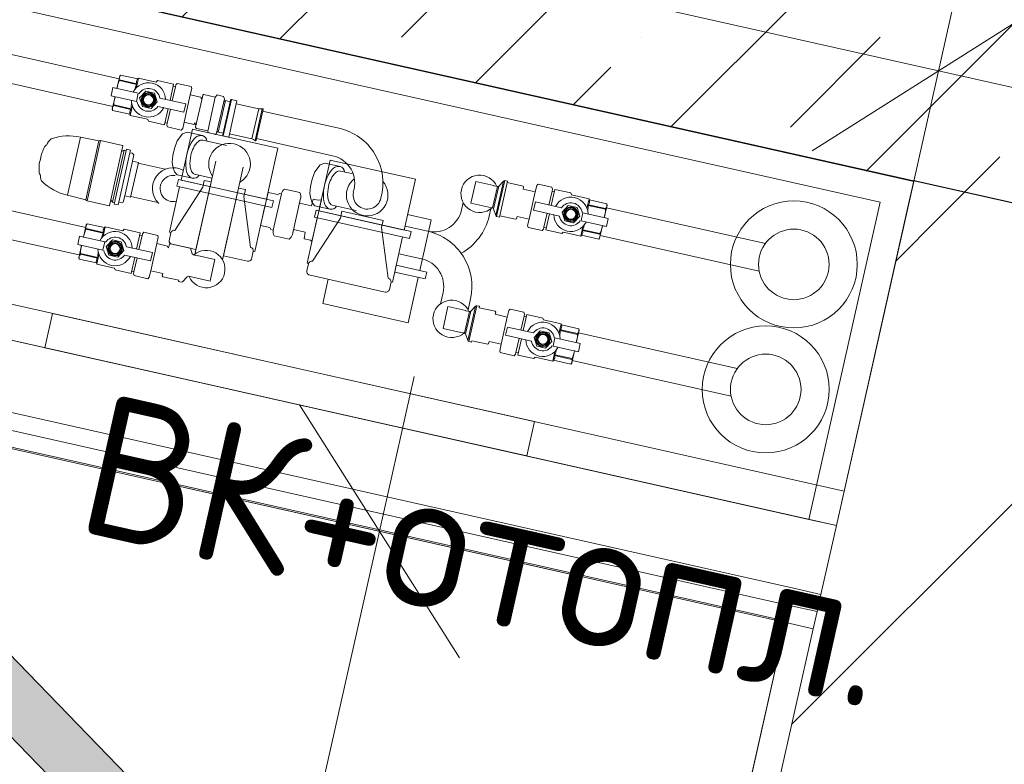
# Model space of a CAD drawing. Header units: millimetres. Extents: x -7145539 to -6664766, y 5874041 to 6141700.
# Tile 150 of 177: x -6924194 to -6923496, y 5898666 to 5899194. Entities that reach past the tile are written whole.
import ezdxf

# ---------------------------------------------------------------- set-up
doc = ezdxf.new("R2010")
doc.units = ezdxf.units.MM
doc.header["$MEASUREMENT"] = 0
for name, color, linetype in [('S - МОП.АР', 7, 'Continuous'), ('АР-Стены_внутренние_пилоны.АР', 7, 'Continuous'), ('АР-Стены_Перегородки_шахты_.АР', 7, 'Continuous'), ('АР-Чертеж-Размеры.АР', 7, 'Continuous')]:
    doc.layers.add(name, color=color, linetype=linetype)
for name, color, linetype, lineweight in [('АР-Стены_внутренние_пилоны.АР_Ном._пера__1', 7, 'Continuous', 15), ('АР-Стены_Перегородки_шахты_.АР_Ном._пера__1', 7, 'Continuous', 15), ('АР-Чертеж-Размеры.АР_Ном._пера__1', 7, 'Continuous', 0), ('Двери Archicad_Ном._пера__120', 7, 'Continuous', 0), ('ИОС-Шахты и отверстия.АР_Ном._пера__1', 7, 'Continuous', 0)]:
    doc.layers.add(name, color=color, linetype=linetype, lineweight=lineweight)
doc.styles.add('РЎР“Р•РќР•Р\xa0Р\x98Р\xa0_РЎРўР\x98Р›Р¬_6', font='GOST_Common.ttf')
doc.dimstyles.new('СГЕНЕРИР_СТИЛЬ__1', dxfattribs={"dimtxt": 150, "dimasz": 142.5, "dimexe": 0.18, "dimexo": 0.0625, "dimgap": 0, "dimtad": 1, "dimdec": 0, "dimzin": 0, "dimdsep": 46, "dimtxsty": 'РЎР“Р•РќР•Р\xa0Р\x98Р\xa0_РЎРўР\x98Р›Р¬_6', "dimblk": 'ARROWHEAD_6', "dimblk1": 'ARROWHEAD_6', "dimblk2": 'ARROWHEAD_6', "dimcen": 0.09, "dimse1": 1, "dimse2": 1, "dimclrd": 7, "dimclre": 7, "dimclrt": 7, "dimazin": 0, "dimtfac": 1, "dimtdec": 4, "dimtmove": 0, "dimatfit": 3, "dimfxl": 1, "dimtolj": 1, "dimtzin": 0, "dimarcsym": 0})
doc.dimstyles.new('СГЕНЕРИР_СТИЛЬ__2', dxfattribs={"dimtxt": 150, "dimasz": 142.5, "dimexe": 0.18, "dimexo": 0.0625, "dimgap": 0, "dimtad": 1, "dimdec": 0, "dimzin": 0, "dimdsep": 46, "dimtxsty": 'РЎР“Р•РќР•Р\xa0Р\x98Р\xa0_РЎРўР\x98Р›Р¬_6', "dimblk": 'ARROWHEAD_6', "dimblk1": 'ARROWHEAD_6', "dimblk2": 'ARROWHEAD_6', "dimcen": 0.09, "dimse1": 1, "dimse2": 1, "dimclrd": 7, "dimclre": 7, "dimclrt": 7, "dimazin": 0, "dimtfac": 1, "dimtdec": 4, "dimtmove": 2, "dimatfit": 3, "dimfxl": 1, "dimtolj": 1, "dimtzin": 0, "dimarcsym": 0})
pattern_1 = [(45, (-6321637.81, 6319297.94), (-111.369318, 111.369318), [0, -105, 0, -157.5]), (110, (-6321287.81, 6319297.94), (148.001588, 53.868173), [0, -77, 0, -133])]
pattern_2 = [(0, (-6321637.814, 6318947.94), (0, 75), [0, -75])]
pattern_3 = [(45, (-6321637.81, 6318947.94), (-127.279217, 127.279217), [])]

# ---------------------------------------------------------------- blocks, each defined once
blk = doc.blocks.new('Стена_244_1', base_point=(-6924223.04, 5899320.53))
at = {"layer": 'АР-Стены_внутренние_пилоны.АР', "linetype": 'Continuous', "lineweight": 0, "true_color": 0x000000}
h = blk.add_hatch(dxfattribs=at)
h.set_pattern_fill('ЖЕЛЕЗОБЕТОН__PROJECT__0001', color=18, style=0, pattern_type=2)
h.set_pattern_definition([(45, (-6321637.81, 6318947.94), (-84.852814, 84.852814), []), (45, (-6321680.24, 6318990.37), (-84.852814, 84.852814), [90, -30, 0, -30])])
h.paths.add_polyline_path([(-6924145.2, 5899210.8), (-6922466.96, 5898833.87), (-6922423.13, 5899029.01), (-6924081.85, 5899401.56), (-6924105.39, 5899388.05)])
h = blk.add_hatch(dxfattribs=at)
h.set_pattern_fill('ШТУКАТУРКА__ГИПС_01_0001', color=18, style=0, pattern_type=2)
h.set_pattern_definition(pattern_1)
h.paths.add_polyline_path([(-6923579.29, 5899083.7), (-6924338.56, 5899254.23), (-6924340.7, 5899253), (-6924344.72, 5899235.12), (-6923583.68, 5899064.19)])
h = blk.add_hatch(dxfattribs=at)
h.set_pattern_fill('ШТУКАТУРКА__ГИПС_01_0001', color=18, style=0, pattern_type=2)
h.set_pattern_definition(pattern_1)
h.paths.add_polyline_path([(-6923559.78, 5899079.32), (-6923579.29, 5899083.7), (-6923583.68, 5899064.19), (-6923564.16, 5899059.8)])
at = {"layer": 'АР-Стены_внутренние_пилоны.АР_Ном._пера__1', "color": 7, "linetype": 'Continuous', "lineweight": 30}
for p in [(-6924145.2, 5899210.8), (-6923364.64, 5899035.49)]:
    blk.add_line(p, (-6923559.78, 5899079.32), dxfattribs=at)
at = {"layer": 'АР-Стены_внутренние_пилоны.АР_Ном._пера__1', "color": 7, "linetype": 'Continuous', "lineweight": 15}
blk.add_line((-6923559.78, 5899079.32), (-6923564.16, 5899059.8), dxfattribs=at)
at = {"layer": 'АР-Стены_внутренние_пилоны.АР_Ном._пера__1', "color": 7, "linetype": 'Continuous', "lineweight": 0, "flags": 128}
blk.add_lwpolyline([(-6924364.23, 5899239.5), (-6923583.68, 5899064.19)], dxfattribs=at)
blk = doc.blocks.new('Стена_302_1', base_point=(-6924400.67, 5898985.99))
at = {"layer": 'АР-Стены_Перегородки_шахты_.АР', "linetype": 'Continuous', "lineweight": 0, "true_color": 0x000000}
h = blk.add_hatch(dxfattribs=at)
h.set_pattern_fill('ШТУКАТУРКА__ГИПС_03_0001', color=18, style=0, pattern_type=2)
h.set_pattern_definition(pattern_2)
h.paths.add_polyline_path([(-6924408.89, 5898949.4), (-6923647.85, 5898778.48), (-6923645.11, 5898790.67), (-6924406.15, 5898961.6)])
h = blk.add_hatch(dxfattribs=at)
h.set_pattern_fill('ШТУКАТУРКА__ГИПС_03_0001', color=18, style=0, pattern_type=2)
h.set_pattern_definition(pattern_2)
h.paths.add_polyline_path([(-6924411.63, 5898937.21), (-6923650.59, 5898766.28), (-6923647.85, 5898778.48), (-6924408.89, 5898949.4)])
h = blk.add_hatch(dxfattribs=at)
h.set_pattern_fill('ШТУКАТУРКА__ГИПС_03_0001', color=18, style=0, pattern_type=2)
h.set_pattern_definition(pattern_2)
h.paths.add_polyline_path([(-6923645.11, 5898790.67), (-6923647.85, 5898778.48), (-6923628.33, 5898774.09), (-6923625.59, 5898786.29)])
h = blk.add_hatch(dxfattribs=at)
h.set_pattern_fill('ШТУКАТУРКА__ГИПС_03_0001', color=18, style=0, pattern_type=2)
h.set_pattern_definition(pattern_2)
h.paths.add_polyline_path([(-6923647.85, 5898778.48), (-6923650.59, 5898766.28), (-6923631.07, 5898761.9), (-6923628.33, 5898774.09)])
at = {"layer": 'АР-Стены_внутренние_пилоны.АР_Ном._пера__1', "color": 7, "linetype": 'Continuous', "lineweight": 0}
for p, q in [((-6923614.64, 5898835.07), (-6923634.15, 5898839.46)), ((-6923645.11, 5898790.67), (-6923625.59, 5898786.29)), ((-6923647.85, 5898778.48), (-6923628.33, 5898774.09)), ((-6923650.59, 5898766.28), (-6923631.07, 5898761.9))]:
    blk.add_line(p, q, dxfattribs=at)
at = {"layer": 'АР-Стены_внутренние_пилоны.АР_Ном._пера__1', "color": 7, "linetype": 'Continuous', "lineweight": 15}
for p, q in [((-6923625.59, 5898786.29), (-6923614.64, 5898835.07)), ((-6923628.33, 5898774.09), (-6923625.59, 5898786.29)), ((-6923631.07, 5898761.9), (-6923628.33, 5898774.09))]:
    blk.add_line(p, q, dxfattribs=at)
at = {"layer": 'АР-Стены_Перегородки_шахты_.АР_Ном._пера__1', "color": 7, "linetype": 'Continuous', "lineweight": 0}
for p, q in [((-6924406.15, 5898961.6), (-6923645.11, 5898790.67)), ((-6924408.89, 5898949.4), (-6923647.85, 5898778.48))]:
    blk.add_line(p, q, dxfattribs=at)
at = {"layer": 'АР-Стены_Перегородки_шахты_.АР_Ном._пера__1', "color": 7, "linetype": 'Continuous', "lineweight": 0, "flags": 128}
for points in [[(-6923634.15, 5898839.46), (-6924395.19, 5899010.39)], [(-6924411.63, 5898937.21), (-6923650.59, 5898766.28)]]:
    blk.add_lwpolyline(points, dxfattribs=at)
blk = doc.blocks.new('*D1202', base_point=(-6321637.81, 6318947.94))
at = {"layer": 'АР-Чертеж-Размеры.АР_Ном._пера__1', "color": 7, "linetype": 'Continuous', "lineweight": 0, "transparency": 16777216}
for p, q in [((-6923938.52, 5898831), (-6923913.86, 5898940.76)), ((-6923881.78, 5898741.39), (-6923995.26, 5898920.61)), ((-6923801.31, 5898800.18), (-6924075.72, 5898861.81)), ((-6924280.38, 5897308.91), (-6923938.52, 5898831)), ((-6924337.12, 5897398.52), (-6924223.63, 5897219.3)), ((-6924143.17, 5897278.09), (-6924417.58, 5897339.73)), ((-6924305.03, 5897199.15), (-6924280.38, 5897308.91))]:
    blk.add_line(p, q, dxfattribs=at)
at = {"layer": 'АР-Чертеж-Размеры.АР_Ном._пера__1', "color": 7, "lineweight": 0, "transparency": 16777216, "insert": (-6924187.65, 5897858.66), "char_height": 150, "attachment_point": 7, "rotation": 77.34149, "style": 'РЎР“Р•РќР•Р\xa0Р\x98Р\xa0_РЎРўР\x98Р›Р¬_6'}
blk.add_mtext('\\A1;{\\pql;\\fGOST Common|b0|i0|c204|p0;\\W1.000000;1\xa0560}', dxfattribs=at)
blk = doc.blocks.new('ARROWHEAD_6')
at = {"color": 0, "linetype": 'Continuous', "lineweight": 0}
for p, q in [((-0.5, -0.5), (0.5, 0.5)), ((0, 0), (-1, 0))]:
    blk.add_line(p, q, dxfattribs=at)
blk = doc.blocks.new('*D1245', base_point=(-6321637.81, 6318947.94))
at = {"layer": 'АР-Чертеж-Размеры.АР_Ном._пера__1', "color": 7, "linetype": 'Continuous', "lineweight": 0, "transparency": 16777216}
for p, q in [((-6924292, 5899469.83), (-6924353.63, 5899195.41)), ((-6924233.21, 5899389.36), (-6924412.43, 5899275.88)), ((-6924322.82, 5899332.62), (-6924432.58, 5899357.27)), ((-6923542.26, 5899157.31), (-6924322.82, 5899332.62)), ((-6923511.45, 5899294.52), (-6923573.08, 5899020.11)), ((-6923631.87, 5899100.57), (-6923452.65, 5899214.06)), ((-6923432.5, 5899132.66), (-6923542.26, 5899157.31))]:
    blk.add_line(p, q, dxfattribs=at)
at = {"layer": 'АР-Чертеж-Размеры.АР_Ном._пера__1', "color": 7, "lineweight": 0, "transparency": 16777216, "insert": (-6924081.18, 5899309.1), "char_height": 150, "attachment_point": 7, "rotation": 347.34172, "style": 'РЎР“Р•РќР•Р\xa0Р\x98Р\xa0_РЎРўР\x98Р›Р¬_6'}
blk.add_mtext('\\A1;{\\pql;\\fGOST Common|b0|i0|c204|p0;\\W1.000000;800}', dxfattribs=at)
blk = doc.blocks.new('*D1269', base_point=(-6321637.81, 6318947.94))
at = {"layer": 'АР-Чертеж-Размеры.АР_Ном._пера__1', "color": 7, "linetype": 'Continuous', "lineweight": 0, "transparency": 16777216}
for p, q in [((-6922498.93, 5898935.86), (-6922523.59, 5898826.09)), ((-6922466.85, 5898736.48), (-6922580.33, 5898915.7)), ((-6922660.79, 5898856.91), (-6922386.38, 5898795.28)), ((-6922523.59, 5898826.09), (-6923160.26, 5895991.39)), ((-6923217, 5896081), (-6923103.52, 5895901.78)), ((-6923297.46, 5896022.21), (-6923023.05, 5895960.58)), ((-6923160.26, 5895991.39), (-6923184.91, 5895881.63))]:
    blk.add_line(p, q, dxfattribs=at)
at = {"layer": 'АР-Чертеж-Размеры.АР_Ном._пера__1', "color": 7, "lineweight": 0, "transparency": 16777216, "insert": (-6922801.48, 5897725.71), "char_height": 150, "attachment_point": 7, "rotation": 77.3415, "style": 'РЎР“Р•РќР•Р\xa0Р\x98Р\xa0_РЎРўР\x98Р›Р¬_6'}
blk.add_mtext('\\A1;{\\pql;\\fGOST Common|b0|i0|c204|p0;\\W1.000000;2\xa0905}', dxfattribs=at)
blk = doc.blocks.new('Металлическая Дверь 23[61]_1', base_point=(-6321637.81, 6318947.94))
at = {"layer": 'Двери Archicad_Ном._пера__120', "linetype": 'Continuous', "lineweight": 0, "true_color": 0xffffff}
blk.add_hatch(color=7, dxfattribs=at).paths.add_polyline_path([(-6924378.23, 5898926.44), (-6924406.92, 5898898.56), (-6923786.65, 5898260.31), (-6923757.97, 5898288.18)])
at = {"layer": 'Двери Archicad_Ном._пера__120', "color": 7, "linetype": 'Continuous', "lineweight": 0}
for p, q in [((-6924378.23, 5898926.44), (-6923757.97, 5898288.18)), ((-6923786.65, 5898260.31), (-6924406.92, 5898898.56))]:
    blk.add_line(p, q, dxfattribs=at)
blk.add_arc((-6923757.97, 5898288.18), 890, 134.18094, 257.34149, dxfattribs=at)
blk = doc.blocks.new('Стена_382_1', base_point=(-6923442.49, 5899145.22))
at = {"layer": 'АР-Стены_внутренние_пилоны.АР', "linetype": 'Continuous', "lineweight": 0, "true_color": 0x000000}
h = blk.add_hatch(dxfattribs=at)
h.set_pattern_fill('БЛОКИ_БЕТОННЫЕ_ЭФФЕКТИВН_78', color=18, style=0, pattern_type=2)
h.set_pattern_definition(pattern_3)
h.paths.add_polyline_path([(-6923364.64, 5899035.49), (-6923559.78, 5899079.32), (-6923564.16, 5899059.8), (-6923369.02, 5899015.98)])
h = blk.add_hatch(dxfattribs=at)
h.set_pattern_fill('БЛОКИ_БЕТОННЫЕ_ЭФФЕКТИВН_78', color=18, style=0, pattern_type=2)
h.set_pattern_definition(pattern_3)
h.paths.add_polyline_path([(-6923564.16, 5899059.8), (-6923720.92, 5898361.86), (-6923662.38, 5898348.71), (-6923525.78, 5898318.03), (-6923369.02, 5899015.98)])
h = blk.add_hatch(dxfattribs=at)
h.set_pattern_fill('ШТУКАТУРКА__ГИПС_01_0001', color=18, style=0, pattern_type=2)
h.set_pattern_definition(pattern_1)
h.paths.add_polyline_path([(-6923614.64, 5898835.07), (-6923564.16, 5899059.8), (-6923583.68, 5899064.19), (-6923634.15, 5898839.46)])
h = blk.add_hatch(dxfattribs=at)
h.set_pattern_fill('ШТУКАТУРКА__ГИПС_01_0001', color=18, style=0, pattern_type=2)
h.set_pattern_definition(pattern_1)
h.paths.add_polyline_path([(-6923650.59, 5898766.28), (-6923740.43, 5898366.24), (-6923720.92, 5898361.86), (-6923631.07, 5898761.9)])
at = {"layer": 'АР-Стены_внутренние_пилоны.АР_Ном._пера__1', "color": 7, "linetype": 'Continuous', "lineweight": 15}
for p, q in [((-6923559.78, 5899079.32), (-6923564.16, 5899059.8)), ((-6923564.16, 5899059.8), (-6923614.64, 5898835.07)), ((-6923625.59, 5898786.29), (-6923614.64, 5898835.07)), ((-6923628.33, 5898774.09), (-6923625.59, 5898786.29)), ((-6923631.07, 5898761.9), (-6923628.33, 5898774.09)), ((-6923631.07, 5898761.9), (-6923720.92, 5898361.86))]:
    blk.add_line(p, q, dxfattribs=at)
at = {"layer": 'АР-Стены_внутренние_пилоны.АР_Ном._пера__1', "color": 7, "linetype": 'Continuous', "lineweight": 30}
blk.add_line((-6923364.64, 5899035.49), (-6923559.78, 5899079.32), dxfattribs=at)
at = {"layer": 'АР-Стены_внутренние_пилоны.АР_Ном._пера__1', "color": 7, "linetype": 'Continuous', "lineweight": 0}
for p, q in [((-6923614.64, 5898835.07), (-6923634.15, 5898839.46)), ((-6923650.59, 5898766.28), (-6923631.07, 5898761.9))]:
    blk.add_line(p, q, dxfattribs=at)
at = {"layer": 'АР-Стены_внутренние_пилоны.АР_Ном._пера__1', "color": 7, "linetype": 'Continuous', "lineweight": 0, "flags": 128}
for points in [[(-6923583.68, 5899064.19), (-6923634.15, 5898839.46)], [(-6923650.59, 5898766.28), (-6923740.43, 5898366.24)]]:
    blk.add_lwpolyline(points, dxfattribs=at)
at = {"layer": 'Двери Archicad_Ном._пера__120', "color": 7, "linetype": 'Continuous', "lineweight": 0}
blk.add_blockref('Металлическая Дверь 23[61]_1', (-6321637.81, 6318947.94), dxfattribs=at)

msp = doc.modelspace()

# ---------------------------------------------------------------- linework, layer by layer
at = {"layer": 'S - МОП.АР', "color": 254, "linetype": 'Continuous', "lineweight": 0, "true_color": 0xdadada, "flags": 128}
msp.add_lwpolyline([(-6932430.11, 5901316.4), (-6932708.25, 5900077.98), (-6932410.66, 5900011.14), (-6932598.02, 5899176.92), (-6930480.54, 5898701.35), (-6929109.67, 5898393.46), (-6923992.43, 5897244.16), (-6923650.36, 5898767.31), (-6930304.6, 5900260.67), (-6930252.04, 5900494.85), (-6930530.08, 5900557.25), (-6930283.82, 5901654.65), (-6931957.34, 5902030.2), (-6932132.51, 5901249.62)], close=True, dxfattribs=at)
at = {"layer": 'ИОС-Шахты и отверстия.АР_Ном._пера__1', "color": 7, "linetype": 'Continuous', "lineweight": 0}
for p, q in [((-6924340.41, 5899254.29), (-6923559.85, 5899078.98)), ((-6924285.05, 5899188.05), (-6924123.11, 5899151.68)), ((-6924289.43, 5899168.54), (-6924127.49, 5899132.17)), ((-6924087.01, 5899136.4), (-6924084.43, 5899147.88)), ((-6924085.4, 5899136.04), (-6924083.17, 5899145.97)), ((-6924072.66, 5899140.27), (-6924077.01, 5899120.91)), ((-6924063.83, 5899139.9), (-6924068.87, 5899117.46)), ((-6924060.3, 5899114.51), (-6924054.88, 5899138.66)), ((-6924048.48, 5899137.48), (-6924053.96, 5899113.09)), ((-6924052.77, 5899113.9), (-6924047.75, 5899136.24)), ((-6924043.43, 5899137.06), (-6924049.21, 5899111.3)), ((-6924090.9, 5899119.06), (-6924088.33, 5899130.54)), ((-6924088.94, 5899120.25), (-6924086.71, 5899130.18)), ((-6924049.34, 5899113.13), (-6924044.32, 5899135.47)), ((-6924021.33, 5899128.81), (-6923967.35, 5899116.68)), ((-6924064.07, 5899111.39), (-6924074.94, 5899113.84)), ((-6924047.03, 5899104.47), (-6924063.75, 5899108.24)), ((-6924025.71, 5899109.31), (-6923971.72, 5899097.18)), ((-6924058.62, 5899075.36), (-6924054.57, 5899093.37)), ((-6924049.79, 5899023.38), (-6924035.05, 5899088.99)), ((-6923966.49, 5899089.48), (-6923977.37, 5899091.92)), ((-6924308.72, 5899082.65), (-6924146.61, 5899046.24)), ((-6924069.68, 5899084.01), (-6924057.31, 5899081.18)), ((-6923957.2, 5899084.3), (-6923966.18, 5899086.33)), ((-6924069.42, 5899027.26), (-6924058.62, 5899075.36)), ((-6923858.36, 5899060.17), (-6923854.96, 5899075.29)), ((-6923854, 5899075.59), (-6923857.62, 5899059.49)), ((-6923856.14, 5899054.76), (-6923850.64, 5899079.24)), ((-6923849.77, 5899079.51), (-6923855.47, 5899054.14)), ((-6923853.54, 5899053.71), (-6923847.85, 5899079.07)), ((-6923816.81, 5899061.86), (-6923814.23, 5899073.34)), ((-6923559.85, 5899078.98), (-6923614.64, 5898835.06)), ((-6923828.12, 5899071.5), (-6923832.47, 5899052.14)), ((-6923818.42, 5899062.22), (-6923816.19, 5899072.16)), ((-6924313.1, 5899063.14), (-6924150.52, 5899026.62)), ((-6923972.11, 5899062.09), (-6923954.97, 5899058.24)), ((-6923665, 5899034.93), (-6923777.64, 5899060.23)), ((-6923984.58, 5899053.63), (-6923983.49, 5899058.48)), ((-6923917.25, 5899038.51), (-6923984.58, 5899053.63)), ((-6923983.49, 5899058.48), (-6923916.16, 5899043.36)), ((-6923821.97, 5899046.43), (-6923819.74, 5899056.37)), ((-6923820.7, 5899044.53), (-6923818.12, 5899056.01)), ((-6924110.68, 5899031), (-6924108.11, 5899042.48)), ((-6924109.07, 5899030.64), (-6924106.84, 5899040.57)), ((-6923916.16, 5899043.36), (-6923917.25, 5899038.51)), ((-6923669.38, 5899015.42), (-6923782.02, 5899040.72)), ((-6923609.16, 5898859.45), (-6924389.72, 5899034.76)), ((-6924096.33, 5899034.87), (-6924100.68, 5899015.51)), ((-6924114.58, 5899013.67), (-6924112, 5899025.15)), ((-6924112.62, 5899014.85), (-6924110.39, 5899024.78)), ((-6923614.64, 5898835.06), (-6924395.19, 5899010.37)), ((-6923875.97, 5898966.12), (-6923870.47, 5898990.6)), ((-6923869.6, 5898990.87), (-6923875.29, 5898965.5)), ((-6923878.18, 5898971.53), (-6923874.79, 5898986.65)), ((-6923873.83, 5898986.95), (-6923877.44, 5898970.85)), ((-6923847.95, 5898982.86), (-6923852.3, 5898963.5)), ((-6923838.25, 5898973.59), (-6923836.01, 5898983.52)), ((-6923836.63, 5898973.22), (-6923834.05, 5898984.7)), ((-6923684.9, 5898946.32), (-6923797.46, 5898971.6)), ((-6923841.79, 5898957.8), (-6923839.56, 5898967.73)), ((-6923840.53, 5898955.89), (-6923837.95, 5898967.37)), ((-6923689.28, 5898926.81), (-6923801.85, 5898952.09))]:
    msp.add_line(p, q, dxfattribs=at)
for points in [[(-6924122.67, 5899153.65), (-6924122.03, 5899154.35), (-6924109.81, 5899151.6), (-6924109.24, 5899152.22), (-6924096.73, 5899149.41), (-6924095.79, 5899150.43), (-6924084.43, 5899147.88), (-6924084.78, 5899146.33), (-6924083.17, 5899145.97), (-6924082.87, 5899147.31), (-6924081.92, 5899148.34), (-6924072.06, 5899146.13), (-6924071.65, 5899144.79), (-6924072.66, 5899140.27), (-6924065.07, 5899138.57), (-6924064.75, 5899137.27), (-6924064.22, 5899138.16), (-6924063.83, 5899139.9, -0.414214), (-6924062.93, 5899140.47), (-6924054.88, 5899138.66), (-6924054.82, 5899138.91), (-6924053.61, 5899140.23), (-6924049.01, 5899139.2), (-6924048.48, 5899137.48), (-6924048.92, 5899135.55, -0.39559), (-6924047.75, 5899136.24), (-6924044.32, 5899135.47), (-6924044.05, 5899136.67, -0.415192), (-6924043.43, 5899137.06), (-6924039.55, 5899136.19), (-6924040.04, 5899134), (-6924024.09, 5899130.41), (-6924023.49, 5899130.32, 0.097856), (-6924021.64, 5899130.5, -0.573555), (-6924021.07, 5899129.97), (-6924025.97, 5899108.16, -0.573436), (-6924026.71, 5899107.92, 0.12888), (-6924028.89, 5899109.05), (-6924044.84, 5899112.63), (-6924045.33, 5899110.43), (-6924049.21, 5899111.3, -0.415822), (-6924049.61, 5899111.93), (-6924049.34, 5899113.13), (-6924052.77, 5899113.9, -0.391853), (-6924053.53, 5899115), (-6924053.96, 5899113.09), (-6924054.66, 5899112.32), (-6924060, 5899113.52), (-6924060.3, 5899114.51), (-6924060.25, 5899114.76), (-6924068.3, 5899116.57, -0.414214), (-6924068.87, 5899117.46), (-6924068.41, 5899119.51), (-6924068.79, 5899119.06), (-6924068.89, 5899119.08), (-6924069.22, 5899120.4), (-6924070.06, 5899119.35), (-6924077.01, 5899120.91), (-6924078.03, 5899116.39), (-6924078.98, 5899115.35), (-6924088.83, 5899117.57), (-6924089.25, 5899118.91), (-6924088.94, 5899120.25), (-6924090.56, 5899120.61), (-6924090.9, 5899119.06), (-6924102.26, 5899121.61), (-6924102.67, 5899122.94), (-6924103.96, 5899123.23), (-6924115.18, 5899125.75), (-6924115.43, 5899126.55), (-6924127.65, 5899129.29), (-6924127.94, 5899130.2), (-6924125.96, 5899139), (-6924128.75, 5899139.62), (-6924127.44, 5899145.48), (-6924124.65, 5899144.85)], [(-6924068.65, 5899030.68), (-6924085.72, 5899034.52, -0.349839), (-6924087.67, 5899036.92), (-6924086.46, 5899042.57, -0.398821), (-6924083.54, 5899044.26), (-6924063.82, 5899074.82), (-6924062.73, 5899079.7), (-6924057.88, 5899078.61)], [(-6924049.14, 5899026.3), (-6924032.06, 5899022.46, 0.349839), (-6924029.28, 5899023.81), (-6924027.95, 5899029.43, 0.398821), (-6924029.87, 5899032.21), (-6924034.62, 5899068.26), (-6924033.53, 5899073.14), (-6924038.37, 5899074.23)], [(-6924017.53, 5899071.2), (-6924010.52, 5899069.63), (-6924009.25, 5899070.5), (-6924008.07, 5899070.24, -0.1886), (-6924005.78, 5899073.57), (-6923995.08, 5899071.17, -0.222648), (-6923994.68, 5899066.07), (-6923995.28, 5899063.44), (-6923986.73, 5899061.57), (-6923985.64, 5899066.43), (-6923981.92, 5899065.59), (-6923980.13, 5899065.94), (-6923979.74, 5899065.85), (-6923986.38, 5899036.48), (-6923987.39, 5899037.35), (-6923991.94, 5899038.37), (-6923991.21, 5899042.96), (-6923999.46, 5899044.81), (-6924000.24, 5899041.34, -0.1886), (-6924002.52, 5899038.01), (-6924013.23, 5899040.41, -0.1886), (-6924013.87, 5899044.41), (-6924015.65, 5899044.81), (-6924016.14, 5899046.19), (-6924022.81, 5899047.69)], [(-6923828.12, 5899071.5), (-6923836.68, 5899073.42), (-6923836.34, 5899074.92), (-6923836.75, 5899075.56), (-6923848.07, 5899078.1), (-6923847.85, 5899079.07), (-6923849.77, 5899079.51, 0.267016), (-6923850.64, 5899079.24), (-6923854, 5899075.59, -0.26843), (-6923854.96, 5899075.29), (-6923857.54, 5899075.87), (-6923857.51, 5899076.02), (-6923870.19, 5899078.87), (-6923873.66, 5899063.45), (-6923860.97, 5899060.6), (-6923860.94, 5899060.75), (-6923858.36, 5899060.17, -0.274926), (-6923857.62, 5899059.49), (-6923856.14, 5899054.76, 0.267949), (-6923855.47, 5899054.14), (-6923853.54, 5899053.71), (-6923853.33, 5899054.68), (-6923842, 5899052.14), (-6923841.37, 5899052.54), (-6923841.03, 5899054.06), (-6923832.47, 5899052.14)], [(-6923965.16, 5899057.79), (-6923935.95, 5899051.23), (-6923937.05, 5899046.35), (-6923932.3, 5899010.31, -0.368919), (-6923930.35, 5899007.71), (-6923931.5, 5899002.44, -0.414214), (-6923934.49, 5899000.55), (-6923988.53, 5899012.72, -0.368919), (-6923990.04, 5899015.59), (-6923988.95, 5899020.47, -0.414214), (-6923985.96, 5899022.36), (-6923966.25, 5899052.91)], [(-6923847.95, 5898982.86), (-6923856.51, 5898984.78), (-6923856.17, 5898986.28), (-6923856.57, 5898986.92), (-6923867.89, 5898989.46), (-6923867.67, 5898990.44), (-6923869.6, 5898990.87, 0.267016), (-6923870.47, 5898990.6), (-6923873.83, 5898986.95, -0.26843), (-6923874.79, 5898986.65), (-6923877.37, 5898987.23), (-6923877.33, 5898987.38), (-6923890.02, 5898990.23), (-6923893.48, 5898974.81), (-6923880.8, 5898971.97), (-6923880.76, 5898972.11), (-6923878.18, 5898971.53, -0.274926), (-6923877.44, 5898970.85), (-6923875.97, 5898966.12, 0.267949), (-6923875.29, 5898965.5), (-6923873.37, 5898965.07), (-6923873.15, 5898966.05), (-6923861.83, 5898963.5), (-6923861.19, 5898963.9), (-6923860.85, 5898965.42), (-6923852.3, 5898963.5)]]:
    msp.add_lwpolyline(points, format="xyb", close=True, dxfattribs=at)
for points in [[(-6924122.03, 5899154.35, 0.267304), (-6924122.79, 5899150.93), (-6924122.91, 5899150.42, 0.075295), (-6924124.59, 5899144.84)], [(-6924110.57, 5899148.19, -0.267236), (-6924109.81, 5899151.6), (-6924109.24, 5899152.22)], [(-6924110.69, 5899147.67, 0.049494), (-6924112, 5899144.04)], [(-6924127.65, 5899129.29, -0.267304), (-6924126.89, 5899132.71), (-6924126.77, 5899133.22, -0.075295), (-6924125.9, 5899138.98)], [(-6924114.67, 5899129.96, 0.267236), (-6924115.43, 5899126.55), (-6924115.18, 5899125.75)], [(-6924114.55, 5899130.48, -0.049494), (-6924114.18, 5899134.32)], [(-6924090.37, 5899087.56), (-6924109.54, 5899091.87), (-6924109.42, 5899092.39), (-6924113.63, 5899093.33), (-6924112.61, 5899097.87), (-6924113.71, 5899098.89), (-6924115.37, 5899099.26), (-6924114.93, 5899101.2), (-6924117.86, 5899101.85), (-6924118.07, 5899100.89), (-6924119.54, 5899101.22), (-6924121.33, 5899100.08), (-6924120.4, 5899104.23), (-6924120.59, 5899104.53), (-6924136.16, 5899108.02, 0.18889), (-6924137.39, 5899107.63), (-6924150.5, 5899110.34, 0.144523), (-6924171.17, 5899109.05, 0.153994), (-6924174.35, 5899104.83, 0.223601), (-6924175.86, 5899103.42, 0.076218), (-6924178.8, 5899095.07, 0.107766), (-6924179.67, 5899085.05, 0.217609), (-6924178.95, 5899083.9, 0.108187), (-6924178.07, 5899079.43, 0.144955), (-6924159.74, 5899069.18), (-6924146.73, 5899066.01, 0.213187), (-6924145.67, 5899065.11), (-6924130.22, 5899061.64), (-6924129.92, 5899061.83), (-6924128.99, 5899065.97), (-6924127.85, 5899064.18), (-6924126.39, 5899063.85), (-6924126.6, 5899062.92), (-6924123.67, 5899062.27), (-6924123.25, 5899064.17), (-6924121.59, 5899063.8), (-6924120.16, 5899064.24), (-6924119.13, 5899068.81), (-6924114.93, 5899067.86), (-6924109.42, 5899092.39)], [(-6924061, 5899107.62, 0.34341), (-6924064.07, 5899111.39, 0.314934), (-6924070.66, 5899108.11, 0.105408), (-6924075.07, 5899097.98, 0.106561), (-6924075.46, 5899087.18, 0.321167), (-6924071.2, 5899081.23, 0.287384), (-6924066.47, 5899083.24)], [(-6923963.43, 5899085.71, 0.34341), (-6923966.49, 5899089.48, 0.314934), (-6923973.09, 5899086.19, 0.105408), (-6923977.5, 5899076.07, 0.106561), (-6923977.89, 5899065.27, 0.321167), (-6923973.63, 5899059.31, 0.287384), (-6923968.9, 5899061.33)], [(-6923790.47, 5899062.44, 0.267236), (-6923789.7, 5899065.86), (-6923789.95, 5899066.66)], [(-6923879.19, 5899063.92), (-6923880.35, 5899058.76, -0.413714), (-6923904.25, 5899043.62), (-6923920.41, 5899047.25)], [(-6923859.67, 5899059.54), (-6923860.83, 5899054.38, -0.215316), (-6923880.63, 5899028.07)], [(-6923790.58, 5899061.93, -0.049494), (-6923790.96, 5899058.08)], [(-6923777.48, 5899063.11, -0.267304), (-6923778.25, 5899059.7), (-6923778.36, 5899059.18, -0.075295), (-6923779.23, 5899053.42)], [(-6924145.7, 5899048.95, 0.267304), (-6924146.46, 5899045.53), (-6924146.58, 5899045.02, 0.075295), (-6924148.26, 5899039.44)], [(-6924134.24, 5899042.79, -0.267236), (-6924133.48, 5899046.21), (-6924132.91, 5899046.82)], [(-6923794.45, 5899044.73, 0.049494), (-6923793.14, 5899048.37)], [(-6923783.11, 5899038.06, 0.267304), (-6923782.34, 5899041.47), (-6923782.23, 5899041.99, 0.075295), (-6923780.55, 5899047.57)], [(-6924134.36, 5899042.28, 0.049494), (-6924135.67, 5899038.64)], [(-6923904.25, 5899043.62, -0.414214), (-6923873.98, 5898995.83), (-6923875.77, 5898987.89)], [(-6923794.56, 5899044.22, -0.267236), (-6923795.33, 5899040.8), (-6923795.9, 5899040.19)], [(-6924151.32, 5899023.89, -0.267304), (-6924150.56, 5899027.31), (-6924150.44, 5899027.82, -0.075295), (-6924149.57, 5899033.59)], [(-6924138.34, 5899024.57, 0.267236), (-6924139.1, 5899021.15), (-6924138.85, 5899020.35)], [(-6924138.22, 5899025.08, -0.049494), (-6924137.85, 5899028.92)], [(-6923895.32, 5898992.1), (-6923893.5, 5899000.21, 0.414214), (-6923908.63, 5899024.11), (-6923924.8, 5899027.74)], [(-6923810.29, 5898973.8, 0.267236), (-6923809.53, 5898977.22), (-6923809.78, 5898978.02)], [(-6923810.41, 5898973.29, -0.049494), (-6923810.78, 5898969.45)], [(-6923797.31, 5898974.48, -0.267304), (-6923798.07, 5898971.06), (-6923798.19, 5898970.55, -0.075295), (-6923799.06, 5898964.78)], [(-6923814.39, 5898955.58, -0.267236), (-6923815.15, 5898952.16), (-6923815.72, 5898951.55)], [(-6923814.27, 5898956.09, 0.049494), (-6923812.96, 5898959.73)], [(-6923802.93, 5898949.42, 0.267304), (-6923802.17, 5898952.84), (-6923802.05, 5898953.35, 0.075295), (-6923800.37, 5898958.93)]]:
    msp.add_lwpolyline(points, format="xyb", dxfattribs=at)
for points in [[(-6924122.91, 5899150.42), (-6924110.69, 5899147.67)], [(-6924122.79, 5899150.93), (-6924110.57, 5899148.19), (-6924110.69, 5899147.67)], [(-6924109.24, 5899152.22), (-6924110.76, 5899145.45)], [(-6924127.44, 5899145.48), (-6924109.52, 5899141.45), (-6924110.83, 5899135.6), (-6924128.75, 5899139.62)], [(-6924094.25, 5899138.02), (-6924075.77, 5899133.87), (-6924077.09, 5899128.02), (-6924095.57, 5899132.17)], [(-6924039.55, 5899136.19), (-6924045.33, 5899110.43)], [(-6924126.89, 5899132.71), (-6924114.67, 5899129.96), (-6924114.55, 5899130.48)], [(-6924126.77, 5899133.22), (-6924114.55, 5899130.48)], [(-6924115.18, 5899125.75), (-6924113.66, 5899132.51)], [(-6924024.09, 5899130.41), (-6924028.89, 5899109.05)], [(-6924026.71, 5899107.92), (-6924021.64, 5899130.5)], [(-6924026.71, 5899107.92), (-6924021.64, 5899130.5)], [(-6924150.5, 5899110.34), (-6924159.74, 5899069.18)], [(-6924146.73, 5899066.01), (-6924137.39, 5899107.63)], [(-6924136.16, 5899108.02), (-6924145.67, 5899065.11)], [(-6924074.94, 5899113.84), (-6924078.13, 5899112.62), (-6924081.87, 5899107.63), (-6924083.85, 5899102.38), (-6924084.99, 5899097.29), (-6924085.48, 5899092.56), (-6924085.06, 5899089.52), (-6924083.72, 5899085.72), (-6924081.82, 5899083.61), (-6924070.08, 5899080.97)], [(-6924127.85, 5899064.18), (-6924119.54, 5899101.22)], [(-6924118.07, 5899100.89), (-6924126.39, 5899063.85)], [(-6924121.33, 5899100.08), (-6924128.99, 5899065.97)], [(-6924123.25, 5899064.17), (-6924115.37, 5899099.26)], [(-6924113.63, 5899093.33), (-6924119.13, 5899068.81)], [(-6923977.37, 5899091.92), (-6923980.55, 5899090.71), (-6923984.3, 5899085.72), (-6923986.27, 5899080.47), (-6923987.42, 5899075.38), (-6923987.91, 5899070.65), (-6923987.49, 5899067.6), (-6923986.15, 5899063.8), (-6923984.24, 5899061.69), (-6923972.51, 5899059.06)], [(-6924086.4, 5899042.76), (-6924087.42, 5899042.95), (-6924080.2, 5899075.1)], [(-6923832.47, 5899052.14), (-6923833.49, 5899047.61), (-6923833.07, 5899046.27), (-6923823.22, 5899044.06), (-6923822.27, 5899045.09), (-6923821.97, 5899046.43), (-6923820.35, 5899046.07), (-6923820.7, 5899044.53), (-6923809.35, 5899041.98), (-6923808.41, 5899042.99), (-6923807.12, 5899042.71), (-6923795.9, 5899040.19), (-6923795.33, 5899040.8), (-6923783.11, 5899038.06), (-6923782.46, 5899038.76), (-6923780.49, 5899047.55), (-6923777.7, 5899046.93), (-6923776.38, 5899052.78), (-6923779.17, 5899053.41), (-6923777.2, 5899062.21), (-6923777.48, 5899063.11), (-6923789.7, 5899065.86), (-6923789.95, 5899066.66), (-6923802.46, 5899069.47), (-6923802.87, 5899070.79), (-6923814.23, 5899073.34), (-6923814.58, 5899071.8), (-6923816.19, 5899072.16), (-6923815.89, 5899073.5), (-6923816.31, 5899074.84), (-6923826.16, 5899077.05), (-6923827.11, 5899076.02), (-6923828.12, 5899071.5)], [(-6924114.82, 5899068.35), (-6924095.6, 5899063.99)], [(-6924013.87, 5899044.41), (-6924008.07, 5899070.24)], [(-6923994.44, 5899067.18), (-6924000.24, 5899041.34)], [(-6923789.95, 5899066.66), (-6923791.47, 5899059.89)], [(-6924019.7, 5899061.52), (-6924026.92, 5899029.36), (-6924027.95, 5899029.43)], [(-6923809.57, 5899060.23), (-6923828.05, 5899064.38), (-6923829.36, 5899058.53), (-6923810.88, 5899054.38)], [(-6923778.25, 5899059.7), (-6923790.47, 5899062.44), (-6923790.58, 5899061.93)], [(-6923778.36, 5899059.18), (-6923790.58, 5899061.93)], [(-6923982.62, 5899053.19), (-6923989.85, 5899021.03), (-6923988.83, 5899020.84)], [(-6923918.55, 5899055.55), (-6923901.83, 5899051.8), (-6923909.93, 5899015.76)], [(-6923776.38, 5899052.78), (-6923794.3, 5899056.81), (-6923795.61, 5899050.95), (-6923777.7, 5899046.93)], [(-6924100.68, 5899015.51), (-6924101.7, 5899010.99), (-6924102.65, 5899009.96), (-6924112.5, 5899012.17), (-6924112.92, 5899013.51), (-6924112.62, 5899014.85), (-6924114.23, 5899015.21), (-6924114.58, 5899013.67), (-6924125.93, 5899016.22), (-6924126.35, 5899017.54), (-6924127.63, 5899017.83), (-6924127.63, 5899017.82), (-6924138.85, 5899020.35), (-6924139.1, 5899021.15), (-6924151.32, 5899023.89), (-6924151.61, 5899024.8), (-6924149.63, 5899033.6), (-6924152.43, 5899034.23), (-6924151.11, 5899040.08), (-6924148.32, 5899039.45), (-6924146.34, 5899048.25), (-6924145.7, 5899048.95), (-6924133.48, 5899046.21), (-6924132.91, 5899046.82), (-6924120.4, 5899044.01), (-6924119.46, 5899045.03), (-6924108.11, 5899042.48), (-6924108.45, 5899040.94), (-6924106.84, 5899040.57), (-6924106.54, 5899041.91), (-6924105.59, 5899042.95), (-6924095.74, 5899040.73), (-6924095.32, 5899039.39), (-6924096.33, 5899034.87)], [(-6924146.58, 5899045.02), (-6924134.36, 5899042.28)], [(-6924146.46, 5899045.53), (-6924134.24, 5899042.79), (-6924134.36, 5899042.28)], [(-6924132.91, 5899046.82), (-6924134.43, 5899040.05)], [(-6923795.9, 5899040.19), (-6923794.38, 5899046.95)], [(-6924151.11, 5899040.08), (-6924133.19, 5899036.06), (-6924134.51, 5899030.2), (-6924152.43, 5899034.23)], [(-6923922.13, 5899039.6), (-6923929.35, 5899007.45), (-6923930.35, 5899007.71)], [(-6923782.34, 5899041.47), (-6923794.56, 5899044.22), (-6923794.45, 5899044.73)], [(-6923782.23, 5899041.99), (-6923794.45, 5899044.73)], [(-6924117.93, 5899032.63), (-6924099.45, 5899028.48), (-6924100.76, 5899022.62), (-6924119.24, 5899026.77)], [(-6924100.68, 5899015.51), (-6924092.13, 5899013.59), (-6924092.46, 5899012.09), (-6924092.06, 5899011.45), (-6924080.74, 5899008.91), (-6924080.96, 5899007.93), (-6924079.03, 5899007.5), (-6924078.16, 5899007.77), (-6924074.8, 5899011.42), (-6924073.84, 5899011.72), (-6924058.58, 5899008.29), (-6924058.26, 5899009.69), (-6924055.15, 5899023.56), (-6924067.83, 5899026.41), (-6924067.87, 5899026.26), (-6924070.45, 5899026.84), (-6924071.23, 5899027.66), (-6924072.47, 5899031.62), (-6924085.38, 5899034.52), (-6924086.8, 5899034.87), (-6924087.44, 5899034.47), (-6924087.86, 5899032.56), (-6924088.42, 5899031.88), (-6924088.75, 5899033.17), (-6924096.33, 5899034.87)], [(-6924150.56, 5899027.31), (-6924138.34, 5899024.57), (-6924138.22, 5899025.08)], [(-6924150.44, 5899027.82), (-6924138.22, 5899025.08)], [(-6924138.85, 5899020.35), (-6924137.34, 5899027.12)], [(-6923911.02, 5899010.9), (-6923918.24, 5898978.75), (-6923978.73, 5898992.34), (-6923974.84, 5899009.64)], [(-6923852.3, 5898963.5), (-6923853.31, 5898958.98), (-6923852.89, 5898957.64), (-6923843.04, 5898955.42), (-6923842.09, 5898956.46), (-6923841.79, 5898957.8), (-6923840.18, 5898957.43), (-6923840.53, 5898955.89), (-6923829.17, 5898953.34), (-6923828.23, 5898954.36), (-6923826.95, 5898954.07), (-6923826.95, 5898954.06), (-6923815.72, 5898951.55), (-6923815.15, 5898952.16), (-6923802.93, 5898949.42), (-6923802.29, 5898950.12), (-6923800.31, 5898958.92), (-6923797.52, 5898958.29), (-6923796.21, 5898964.14), (-6923799, 5898964.77), (-6923797.02, 5898973.57), (-6923797.31, 5898974.48), (-6923809.53, 5898977.22), (-6923809.78, 5898978.02), (-6923822.29, 5898980.83), (-6923822.7, 5898982.15), (-6923834.05, 5898984.7), (-6923834.4, 5898983.16), (-6923836.01, 5898983.52), (-6923835.71, 5898984.86), (-6923836.13, 5898986.2), (-6923845.98, 5898988.41), (-6923846.93, 5898987.38), (-6923847.95, 5898982.86)], [(-6923829.39, 5898971.6), (-6923847.87, 5898975.75), (-6923849.19, 5898969.89), (-6923830.71, 5898965.74)], [(-6923809.78, 5898978.02), (-6923811.3, 5898971.25)], [(-6923796.21, 5898964.14), (-6923814.12, 5898968.17), (-6923815.44, 5898962.31), (-6923797.52, 5898958.29)], [(-6923798.07, 5898971.06), (-6923810.29, 5898973.8), (-6923810.41, 5898973.29)], [(-6923798.19, 5898970.55), (-6923810.41, 5898973.29)], [(-6923815.72, 5898951.55), (-6923814.2, 5898958.32)], [(-6923802.17, 5898952.84), (-6923814.39, 5898955.58), (-6923814.27, 5898956.09)], [(-6923802.05, 5898953.35), (-6923814.27, 5898956.09)]]:
    msp.add_lwpolyline(points, dxfattribs=at)
for points in [[(-6924108.54, 5899138.16), (-6924104.18, 5899142.89), (-6924097.91, 5899141.48), (-6924095.99, 5899135.34), (-6924100.35, 5899130.61), (-6924106.62, 5899132.02)], [(-6924010.52, 5899102.41), (-6924071.01, 5899115.99), (-6924079.11, 5899079.96), (-6924018.61, 5899066.37)], [(-6923973.4, 5899094.1), (-6923912.94, 5899080.53), (-6923921.04, 5899044.46), (-6923981.5, 5899058.04)], [(-6924081.06, 5899080.4), (-6924013.73, 5899065.28), (-6924014.82, 5899060.42), (-6924082.15, 5899075.54)], [(-6923796.6, 5899054.25), (-6923798.52, 5899060.38), (-6923804.79, 5899061.79), (-6923809.14, 5899057.06), (-6923807.23, 5899050.93), (-6923800.96, 5899049.52)], [(-6924132.21, 5899032.76), (-6924127.85, 5899037.49), (-6924121.58, 5899036.08), (-6924119.66, 5899029.94), (-6924124.02, 5899025.22), (-6924130.29, 5899026.62)], [(-6923926.64, 5899019.51), (-6923905.05, 5899014.66), (-6923906.14, 5899009.81), (-6923927.73, 5899014.66)], [(-6923828.69, 5898908.76), (-6924170.19, 5898985.46), (-6924175.66, 5898961.06), (-6923834.17, 5898884.37)], [(-6923816.42, 5898965.61), (-6923818.34, 5898971.75), (-6923824.61, 5898973.15), (-6923828.97, 5898968.43), (-6923827.05, 5898962.29), (-6923820.78, 5898960.88)]]:
    msp.add_lwpolyline(points, close=True, dxfattribs=at)
for centre, radius in [((-6924102.26, 5899136.75), 5.2), ((-6924102.26, 5899136.75), 4.7), ((-6924102.26, 5899136.75), 4), ((-6924102.26, 5899136.75), 3.5), ((-6923802.87, 5899055.66), 5.2), ((-6923802.87, 5899055.66), 4.7), ((-6923802.87, 5899055.66), 4), ((-6923802.87, 5899055.66), 3.5), ((-6923644.83, 5899020.15), 45), ((-6923644.83, 5899020.15), 25), ((-6924125.94, 5899031.35), 5.2), ((-6924125.94, 5899031.35), 4.7), ((-6924125.94, 5899031.35), 4), ((-6924125.94, 5899031.35), 3.5), ((-6923664.73, 5898931.54), 45), ((-6923822.7, 5898967.02), 5.2), ((-6923822.7, 5898967.02), 4.7), ((-6923822.7, 5898967.02), 4), ((-6923822.7, 5898967.02), 3.5), ((-6923664.73, 5898931.54), 25)]:
    msp.add_circle(centre, radius, dxfattribs=at)
for centre, radius, start, end in [((-6924102.26, 5899136.75), 12.16, 1.62336, 153.05965), ((-6924102.26, 5899136.75), 8.11, 9.04958, 145.63343), ((-6924102.26, 5899136.75), 12.16, 181.62336, 333.05965), ((-6924102.26, 5899136.75), 8.11, 189.04958, 325.63343), ((-6923975.89, 5899077.78), 39.83, 344.4263, 77.61614), ((-6924064.38, 5899104.58), 3.72, 80.22407, 131.49644), ((-6924048.14, 5899092.02), 24.67, 154.68671, 167.54523), ((-6924058.74, 5899097.54), 12.74, 129.51596, 156.72593), ((-6924044.81, 5899091.18), 14.75, 300.04046, 214.64255), ((-6924050.24, 5899092.1), 22.6, 166.59513, 185.80908), ((-6923976.02, 5899077.72), 19.93, 341.76794, 77.55212), ((-6924084.72, 5899073.94), 14.75, 60.43484, 226.22831), ((-6924060.56, 5899091.08), 12.24, 185.92978, 200.19223), ((-6924067.5, 5899088.21), 4.74, 196.66986, 242.63692), ((-6924084.72, 5899073.94), 9.3, 80.93081, 283.90514), ((-6923950.56, 5899070.11), 24.67, 154.68671, 167.54523), ((-6923961.17, 5899075.62), 12.74, 129.51596, 156.72593), ((-6923966.81, 5899082.66), 3.72, 80.22407, 131.49644), ((-6923947.24, 5899069.27), 14.75, 128.15068, 41.04228), ((-6923867.53, 5899070.17), 13.26, 23.11912, 311.56389), ((-6923952.67, 5899070.19), 22.6, 166.59513, 185.80908), ((-6923962.98, 5899069.16), 12.24, 185.92978, 200.19223), ((-6923947.24, 5899069.27), 9.96, 167.33972, 347.36013), ((-6923802.87, 5899055.66), 12.16, 1.62336, 153.05965), ((-6923969.93, 5899066.3), 4.74, 196.66986, 242.63692), ((-6923802.87, 5899055.66), 8.11, 9.04958, 145.63343), ((-6923802.87, 5899055.66), 12.16, 181.62336, 333.05965), ((-6923802.87, 5899055.66), 8.11, 189.04958, 325.63343), ((-6924125.94, 5899031.35), 12.16, 1.62336, 153.05965), ((-6924125.94, 5899031.35), 8.11, 9.04958, 145.63343), ((-6924125.94, 5899031.35), 12.16, 181.62336, 333.05965), ((-6924125.94, 5899031.35), 8.11, 189.04958, 325.63343), ((-6924061.27, 5899016.83), 13.26, 203.11912, 131.56389), ((-6923887.36, 5898981.54), 13.26, 23.11912, 311.56389), ((-6923822.7, 5898967.02), 12.16, 1.62336, 153.05965), ((-6923822.7, 5898967.02), 8.11, 9.04958, 145.63343), ((-6923822.7, 5898967.02), 12.16, 181.62336, 333.05965), ((-6923822.7, 5898967.02), 8.11, 189.04958, 325.63343)]:
    msp.add_arc(centre, radius, start, end, dxfattribs=at)

# ---------------------------------------------------------------- block references
at = {"layer": 'АР-Стены_внутренние_пилоны.АР', "color": 7, "lineweight": 0}
for name, p in [('Стена_244_1', (-6924223.04, 5899320.53)), ('Стена_382_1', (-6923442.49, 5899145.22))]:
    msp.add_blockref(name, p, dxfattribs=at)
at = {"layer": 'АР-Стены_Перегородки_шахты_.АР', "color": 7, "lineweight": 0}
msp.add_blockref('Стена_302_1', (-6924400.67, 5898985.99), dxfattribs=at)

# ---------------------------------------------------------------- texts
at = {"layer": 'ИОС-Шахты и отверстия.АР_Ном._пера__1', "color": 7, "linetype": 'Continuous', "lineweight": 0, "insert": (-6924040.19, 5898843.63), "char_height": 100, "attachment_point": 5, "rotation": 347.3415, "style": 'РЎР“Р•РќР•Р\xa0Р\x98Р\xa0_РЎРўР\x98Р›Р¬_6'}
msp.add_mtext('\\A1;{\\pqc;\\fGOST Common|b0|i0|c204|p0;\\W1.000000;шкаф ВК+отопл.}', dxfattribs=at)

# ---------------------------------------------------------------- dimensions: what is measured, and where the dimension line sits
at = {"layer": 'АР-Чертеж-Размеры.АР', "color": 7, "linetype": 'Continuous', "lineweight": 0}
for base, p1, p2, angle, dimstyle, picture, middle, turn in [((-6924322.82, 5899332.62), (-6923559.85, 5899078.98), (-6924340.41, 5899254.29), 167.34172, 'СГЕНЕРИР_СТИЛЬ__1', '*D1245', (-6923897.68, 5899344.75), 347.34172), ((-6923160.26, 5895991.39), (-6923417.79, 5899026.93), (-6923537.03, 5896076.02), 257.3415, 'СГЕНЕРИР_СТИЛЬ__2', '*D1269', (-6922818.27, 5897993.2), 77.3415), ((-6923938.52, 5898831), (-6924280.38, 5897308.91), (-6923929.75, 5898829.03), 77.34149, 'СГЕНЕРИР_СТИЛЬ__1', '*D1202', (-6924204.44, 5898126.15), 77.34149)]:
    dim = msp.add_linear_dim(base=base, p1=p1, p2=p2, angle=angle, dimstyle=dimstyle, dxfattribs=at)
    dim.commit()
    dim.dimension.update_dxf_attribs({"geometry": picture, "text_midpoint": middle, "dimtype": 160, "text_rotation": turn})

doc.saveas('drawing.dxf')
